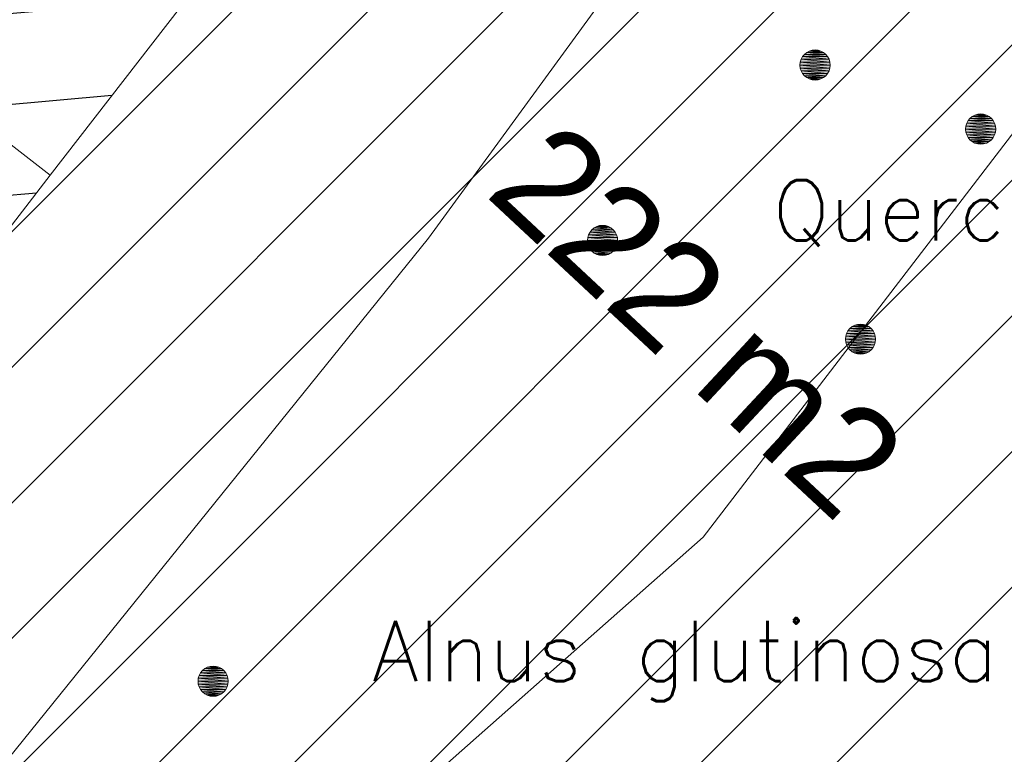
# Model space of a CAD drawing. Header units: metres. Extents: x 102852 to 106916, y 385458 to 392749.
# Tile 10 of 68: x 104493 to 104509, y 385952 to 385964. Entities that reach past the tile are written whole.
import ezdxf
from ezdxf.enums import TextEntityAlignment as Align

# ---------------------------------------------------------------- set-up
doc = ezdxf.new("R2010")
doc.units = ezdxf.units.M
for name, color, linetype, lineweight in [('0-BEPLANTING', 14, 'Continuous', 30), ('0-GRAS OM SPORTVELDEN', 2, 'Continuous', 30), ('0-GRAS SPORTVELDEN', 3, 'Continuous', 30), ('B-WE-GR-STRUIK-G', 90, 'Continuous', 13), ('B-WE-VW-MARKERING_LANGS_STREEP_DOORGETROKKEN-G', 7, 'Continuous', 13), ('Bomen', 84, 'Continuous', 0), ('Boomsoort', 10, 'Continuous', 0)]:
    doc.layers.add(name, color=color, linetype=linetype, lineweight=lineweight)
doc.styles.add('ISO 1 1000 T2 5 0', font='font_iso.shx', dxfattribs={"height": 2.5})
doc.styles.add('Style-txt', font='txt.shx')
pattern_1 = [(45, (0, 0), (-1.122532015, 1.122532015), [])]

# ---------------------------------------------------------------- blocks, each defined once
blk = doc.blocks.new('MPOLYGON_522')
at = {"layer": 'Bomen', "flags": 128}
for points in [[(104505.648, 385963.618), (104505.61, 385963.587), (104505.964, 385963.587)], [(104505.691, 385963.641), (104505.648, 385963.618), (104505.926, 385963.618)], [(104505.648, 385963.618), (104505.926, 385963.618), (104505.964, 385963.587)], [(104505.738, 385963.655), (104505.691, 385963.641), (104505.883, 385963.641)], [(104505.691, 385963.641), (104505.883, 385963.641), (104505.926, 385963.618)], [(104505.787, 385963.66), (104505.738, 385963.655), (104505.836, 385963.655)], [(104505.738, 385963.655), (104505.836, 385963.655), (104505.883, 385963.641)], [(104505.542, 385963.459), (104505.537, 385963.41), (104506.037, 385963.41)], [(104505.556, 385963.506), (104505.542, 385963.459), (104506.032, 385963.459)], [(104505.542, 385963.459), (104506.032, 385963.459), (104506.037, 385963.41)], [(104505.579, 385963.549), (104505.556, 385963.506), (104506.018, 385963.506)], [(104505.556, 385963.506), (104506.018, 385963.506), (104506.032, 385963.459)], [(104505.61, 385963.587), (104505.579, 385963.549), (104505.995, 385963.549)], [(104505.579, 385963.549), (104505.995, 385963.549), (104506.018, 385963.506)], [(104505.61, 385963.587), (104505.964, 385963.587), (104505.995, 385963.549)], [(104505.537, 385963.41), (104505.542, 385963.361), (104506.032, 385963.361)], [(104505.537, 385963.41), (104506.037, 385963.41), (104506.032, 385963.361)], [(104505.542, 385963.361), (104505.556, 385963.314), (104506.018, 385963.314)], [(104505.542, 385963.361), (104506.032, 385963.361), (104506.018, 385963.314)], [(104505.556, 385963.314), (104505.579, 385963.271), (104505.995, 385963.271)], [(104505.556, 385963.314), (104506.018, 385963.314), (104505.995, 385963.271)], [(104505.579, 385963.271), (104505.61, 385963.233), (104505.964, 385963.233)], [(104505.579, 385963.271), (104505.995, 385963.271), (104505.964, 385963.233)], [(104505.61, 385963.233), (104505.648, 385963.202), (104505.926, 385963.202)], [(104505.61, 385963.233), (104505.964, 385963.233), (104505.926, 385963.202)], [(104505.648, 385963.202), (104505.691, 385963.179), (104505.883, 385963.179)], [(104505.648, 385963.202), (104505.926, 385963.202), (104505.883, 385963.179)], [(104505.691, 385963.179), (104505.738, 385963.165), (104505.836, 385963.165)], [(104505.691, 385963.179), (104505.883, 385963.179), (104505.836, 385963.165)], [(104505.738, 385963.165), (104505.836, 385963.165), (104505.787, 385963.16)]]:
    blk.add_lwpolyline(points, close=True, dxfattribs=at)
at = {"layer": 'Bomen', "color": 74, "true_color": 0x55aa00, "flags": 128}
for points in [[(104505.61, 385963.587), (104505.648, 385963.618)], [(104505.648, 385963.618), (104505.691, 385963.641)], [(104505.691, 385963.641), (104505.738, 385963.655)], [(104505.738, 385963.655), (104505.787, 385963.66)], [(104505.787, 385963.66), (104505.836, 385963.655)], [(104505.836, 385963.655), (104505.883, 385963.641)], [(104505.883, 385963.641), (104505.926, 385963.618)], [(104505.926, 385963.618), (104505.964, 385963.587)], [(104505.537, 385963.41), (104505.542, 385963.459)], [(104505.542, 385963.459), (104505.556, 385963.506)], [(104505.556, 385963.506), (104505.579, 385963.549)], [(104505.579, 385963.549), (104505.61, 385963.587)], [(104505.964, 385963.587), (104505.995, 385963.549)], [(104505.995, 385963.549), (104506.018, 385963.506)], [(104506.018, 385963.506), (104506.032, 385963.459)], [(104506.032, 385963.459), (104506.037, 385963.41)], [(104505.542, 385963.361), (104505.537, 385963.41)], [(104505.556, 385963.314), (104505.542, 385963.361)], [(104505.579, 385963.271), (104505.556, 385963.314)], [(104506.018, 385963.314), (104505.995, 385963.271)], [(104506.032, 385963.361), (104506.018, 385963.314)], [(104506.037, 385963.41), (104506.032, 385963.361)], [(104505.61, 385963.233), (104505.579, 385963.271)], [(104505.648, 385963.202), (104505.61, 385963.233)], [(104505.691, 385963.179), (104505.648, 385963.202)], [(104505.738, 385963.165), (104505.691, 385963.179)], [(104505.787, 385963.16), (104505.738, 385963.165)], [(104505.836, 385963.165), (104505.787, 385963.16)], [(104505.883, 385963.179), (104505.836, 385963.165)], [(104505.926, 385963.202), (104505.883, 385963.179)], [(104505.964, 385963.233), (104505.926, 385963.202)], [(104505.995, 385963.271), (104505.964, 385963.233)]]:
    blk.add_lwpolyline(points, dxfattribs=at)
at = {"layer": 'Bomen'}
for points in [[(104505.648, 385963.618), (104505.61, 385963.587), (104505.964, 385963.587)], [(104505.691, 385963.641), (104505.648, 385963.618), (104505.926, 385963.618)], [(104505.648, 385963.618), (104505.926, 385963.618), (104505.964, 385963.587)], [(104505.738, 385963.655), (104505.691, 385963.641), (104505.883, 385963.641)], [(104505.691, 385963.641), (104505.883, 385963.641), (104505.926, 385963.618)], [(104505.787, 385963.66), (104505.738, 385963.655), (104505.836, 385963.655)], [(104505.738, 385963.655), (104505.836, 385963.655), (104505.883, 385963.641)], [(104505.542, 385963.459), (104505.537, 385963.41), (104506.037, 385963.41)], [(104505.556, 385963.506), (104505.542, 385963.459), (104506.032, 385963.459)], [(104505.542, 385963.459), (104506.032, 385963.459), (104506.037, 385963.41)], [(104505.579, 385963.549), (104505.556, 385963.506), (104506.018, 385963.506)], [(104505.556, 385963.506), (104506.018, 385963.506), (104506.032, 385963.459)], [(104505.61, 385963.587), (104505.579, 385963.549), (104505.995, 385963.549)], [(104505.579, 385963.549), (104505.995, 385963.549), (104506.018, 385963.506)], [(104505.61, 385963.587), (104505.964, 385963.587), (104505.995, 385963.549)]]:
    blk.add_solid(points, dxfattribs=at)
at = {"layer": 'Bomen', "extrusion": (0, 0, -1)}
for points in [[(-104505.537, 385963.41), (-104505.542, 385963.361), (-104506.032, 385963.361)], [(-104505.537, 385963.41), (-104506.037, 385963.41), (-104506.032, 385963.361)], [(-104505.542, 385963.361), (-104505.556, 385963.314), (-104506.018, 385963.314)], [(-104505.542, 385963.361), (-104506.032, 385963.361), (-104506.018, 385963.314)], [(-104505.556, 385963.314), (-104505.579, 385963.271), (-104505.995, 385963.271)], [(-104505.556, 385963.314), (-104506.018, 385963.314), (-104505.995, 385963.271)], [(-104505.579, 385963.271), (-104505.61, 385963.233), (-104505.964, 385963.233)], [(-104505.579, 385963.271), (-104505.995, 385963.271), (-104505.964, 385963.233)], [(-104505.61, 385963.233), (-104505.648, 385963.202), (-104505.926, 385963.202)], [(-104505.61, 385963.233), (-104505.964, 385963.233), (-104505.926, 385963.202)], [(-104505.648, 385963.202), (-104505.691, 385963.179), (-104505.883, 385963.179)], [(-104505.648, 385963.202), (-104505.926, 385963.202), (-104505.883, 385963.179)], [(-104505.691, 385963.179), (-104505.738, 385963.165), (-104505.836, 385963.165)], [(-104505.691, 385963.179), (-104505.883, 385963.179), (-104505.836, 385963.165)], [(-104505.738, 385963.165), (-104505.836, 385963.165), (-104505.787, 385963.16)]]:
    blk.add_solid(points, dxfattribs=at)
blk = doc.blocks.new('MPOLYGON_547')
at = {"layer": 'Bomen', "flags": 128}
for points in [[(104508.322, 385962.489), (104508.299, 385962.446), (104508.761, 385962.446)], [(104508.353, 385962.527), (104508.322, 385962.489), (104508.738, 385962.489)], [(104508.322, 385962.489), (104508.738, 385962.489), (104508.761, 385962.446)], [(104508.391, 385962.558), (104508.353, 385962.527), (104508.707, 385962.527)], [(104508.353, 385962.527), (104508.707, 385962.527), (104508.738, 385962.489)], [(104508.434, 385962.581), (104508.391, 385962.558), (104508.669, 385962.558)], [(104508.391, 385962.558), (104508.669, 385962.558), (104508.707, 385962.527)], [(104508.481, 385962.595), (104508.434, 385962.581), (104508.626, 385962.581)], [(104508.434, 385962.581), (104508.626, 385962.581), (104508.669, 385962.558)], [(104508.53, 385962.6), (104508.481, 385962.595), (104508.579, 385962.595)], [(104508.481, 385962.595), (104508.579, 385962.595), (104508.626, 385962.581)], [(104508.285, 385962.399), (104508.28, 385962.35), (104508.78, 385962.35)], [(104508.28, 385962.35), (104508.285, 385962.301), (104508.775, 385962.301)], [(104508.28, 385962.35), (104508.78, 385962.35), (104508.775, 385962.301)], [(104508.299, 385962.446), (104508.285, 385962.399), (104508.775, 385962.399)], [(104508.285, 385962.399), (104508.775, 385962.399), (104508.78, 385962.35)], [(104508.285, 385962.301), (104508.299, 385962.254), (104508.761, 385962.254)], [(104508.285, 385962.301), (104508.775, 385962.301), (104508.761, 385962.254)], [(104508.299, 385962.446), (104508.761, 385962.446), (104508.775, 385962.399)], [(104508.299, 385962.254), (104508.322, 385962.211), (104508.738, 385962.211)], [(104508.299, 385962.254), (104508.761, 385962.254), (104508.738, 385962.211)], [(104508.322, 385962.211), (104508.353, 385962.173), (104508.707, 385962.173)], [(104508.322, 385962.211), (104508.738, 385962.211), (104508.707, 385962.173)], [(104508.353, 385962.173), (104508.391, 385962.142), (104508.669, 385962.142)], [(104508.353, 385962.173), (104508.707, 385962.173), (104508.669, 385962.142)], [(104508.391, 385962.142), (104508.434, 385962.119), (104508.626, 385962.119)], [(104508.391, 385962.142), (104508.669, 385962.142), (104508.626, 385962.119)], [(104508.434, 385962.119), (104508.481, 385962.105), (104508.579, 385962.105)], [(104508.434, 385962.119), (104508.626, 385962.119), (104508.579, 385962.105)], [(104508.481, 385962.105), (104508.579, 385962.105), (104508.53, 385962.1)]]:
    blk.add_lwpolyline(points, close=True, dxfattribs=at)
at = {"layer": 'Bomen', "color": 74, "true_color": 0x55aa00, "flags": 128}
for points in [[(104508.299, 385962.446), (104508.322, 385962.489)], [(104508.322, 385962.489), (104508.353, 385962.527)], [(104508.353, 385962.527), (104508.391, 385962.558)], [(104508.391, 385962.558), (104508.434, 385962.581)], [(104508.434, 385962.581), (104508.481, 385962.595)], [(104508.481, 385962.595), (104508.53, 385962.6)], [(104508.53, 385962.6), (104508.579, 385962.595)], [(104508.579, 385962.595), (104508.626, 385962.581)], [(104508.626, 385962.581), (104508.669, 385962.558)], [(104508.669, 385962.558), (104508.707, 385962.527)], [(104508.707, 385962.527), (104508.738, 385962.489)], [(104508.738, 385962.489), (104508.761, 385962.446)], [(104508.28, 385962.35), (104508.285, 385962.399)], [(104508.285, 385962.301), (104508.28, 385962.35)], [(104508.285, 385962.399), (104508.299, 385962.446)], [(104508.299, 385962.254), (104508.285, 385962.301)], [(104508.761, 385962.446), (104508.775, 385962.399)], [(104508.775, 385962.301), (104508.761, 385962.254)], [(104508.775, 385962.399), (104508.78, 385962.35)], [(104508.78, 385962.35), (104508.775, 385962.301)], [(104508.322, 385962.211), (104508.299, 385962.254)], [(104508.353, 385962.173), (104508.322, 385962.211)], [(104508.391, 385962.142), (104508.353, 385962.173)], [(104508.434, 385962.119), (104508.391, 385962.142)], [(104508.669, 385962.142), (104508.626, 385962.119)], [(104508.707, 385962.173), (104508.669, 385962.142)], [(104508.738, 385962.211), (104508.707, 385962.173)], [(104508.761, 385962.254), (104508.738, 385962.211)], [(104508.481, 385962.105), (104508.434, 385962.119)], [(104508.53, 385962.1), (104508.481, 385962.105)], [(104508.579, 385962.105), (104508.53, 385962.1)], [(104508.626, 385962.119), (104508.579, 385962.105)]]:
    blk.add_lwpolyline(points, dxfattribs=at)
at = {"layer": 'Bomen'}
for points in [[(104508.322, 385962.489), (104508.299, 385962.446), (104508.761, 385962.446)], [(104508.353, 385962.527), (104508.322, 385962.489), (104508.738, 385962.489)], [(104508.322, 385962.489), (104508.738, 385962.489), (104508.761, 385962.446)], [(104508.391, 385962.558), (104508.353, 385962.527), (104508.707, 385962.527)], [(104508.353, 385962.527), (104508.707, 385962.527), (104508.738, 385962.489)], [(104508.434, 385962.581), (104508.391, 385962.558), (104508.669, 385962.558)], [(104508.391, 385962.558), (104508.669, 385962.558), (104508.707, 385962.527)], [(104508.481, 385962.595), (104508.434, 385962.581), (104508.626, 385962.581)], [(104508.434, 385962.581), (104508.626, 385962.581), (104508.669, 385962.558)], [(104508.53, 385962.6), (104508.481, 385962.595), (104508.579, 385962.595)], [(104508.481, 385962.595), (104508.579, 385962.595), (104508.626, 385962.581)], [(104508.285, 385962.399), (104508.28, 385962.35), (104508.78, 385962.35)], [(104508.299, 385962.446), (104508.285, 385962.399), (104508.775, 385962.399)], [(104508.285, 385962.399), (104508.775, 385962.399), (104508.78, 385962.35)], [(104508.299, 385962.446), (104508.761, 385962.446), (104508.775, 385962.399)]]:
    blk.add_solid(points, dxfattribs=at)
at = {"layer": 'Bomen', "extrusion": (0, 0, -1)}
for points in [[(-104508.28, 385962.35), (-104508.285, 385962.301), (-104508.775, 385962.301)], [(-104508.28, 385962.35), (-104508.78, 385962.35), (-104508.775, 385962.301)], [(-104508.285, 385962.301), (-104508.299, 385962.254), (-104508.761, 385962.254)], [(-104508.285, 385962.301), (-104508.775, 385962.301), (-104508.761, 385962.254)], [(-104508.299, 385962.254), (-104508.322, 385962.211), (-104508.738, 385962.211)], [(-104508.299, 385962.254), (-104508.761, 385962.254), (-104508.738, 385962.211)], [(-104508.322, 385962.211), (-104508.353, 385962.173), (-104508.707, 385962.173)], [(-104508.322, 385962.211), (-104508.738, 385962.211), (-104508.707, 385962.173)], [(-104508.353, 385962.173), (-104508.391, 385962.142), (-104508.669, 385962.142)], [(-104508.353, 385962.173), (-104508.707, 385962.173), (-104508.669, 385962.142)], [(-104508.391, 385962.142), (-104508.434, 385962.119), (-104508.626, 385962.119)], [(-104508.391, 385962.142), (-104508.669, 385962.142), (-104508.626, 385962.119)], [(-104508.434, 385962.119), (-104508.481, 385962.105), (-104508.579, 385962.105)], [(-104508.434, 385962.119), (-104508.626, 385962.119), (-104508.579, 385962.105)], [(-104508.481, 385962.105), (-104508.579, 385962.105), (-104508.53, 385962.1)]]:
    blk.add_solid(points, dxfattribs=at)
blk = doc.blocks.new('MPOLYGON_593')
at = {"layer": 'Bomen', "flags": 128}
for points in [[(104502.09, 385960.682), (104502.059, 385960.644), (104502.475, 385960.644)], [(104502.128, 385960.713), (104502.09, 385960.682), (104502.444, 385960.682)], [(104502.09, 385960.682), (104502.444, 385960.682), (104502.475, 385960.644)], [(104502.171, 385960.736), (104502.128, 385960.713), (104502.406, 385960.713)], [(104502.128, 385960.713), (104502.406, 385960.713), (104502.444, 385960.682)], [(104502.218, 385960.751), (104502.171, 385960.736), (104502.363, 385960.736)], [(104502.171, 385960.736), (104502.363, 385960.736), (104502.406, 385960.713)], [(104502.267, 385960.755), (104502.218, 385960.751), (104502.316, 385960.751)], [(104502.218, 385960.751), (104502.316, 385960.751), (104502.363, 385960.736)], [(104502.022, 385960.554), (104502.017, 385960.505), (104502.517, 385960.505)], [(104502.017, 385960.505), (104502.022, 385960.457), (104502.512, 385960.457)], [(104502.017, 385960.505), (104502.517, 385960.505), (104502.512, 385960.457)], [(104502.036, 385960.601), (104502.022, 385960.554), (104502.512, 385960.554)], [(104502.022, 385960.554), (104502.512, 385960.554), (104502.517, 385960.505)], [(104502.059, 385960.644), (104502.036, 385960.601), (104502.498, 385960.601)], [(104502.036, 385960.601), (104502.498, 385960.601), (104502.512, 385960.554)], [(104502.059, 385960.644), (104502.475, 385960.644), (104502.498, 385960.601)], [(104502.022, 385960.457), (104502.036, 385960.41), (104502.498, 385960.41)], [(104502.022, 385960.457), (104502.512, 385960.457), (104502.498, 385960.41)], [(104502.036, 385960.41), (104502.059, 385960.366), (104502.475, 385960.366)], [(104502.036, 385960.41), (104502.498, 385960.41), (104502.475, 385960.366)], [(104502.059, 385960.366), (104502.09, 385960.329), (104502.444, 385960.329)], [(104502.059, 385960.366), (104502.475, 385960.366), (104502.444, 385960.329)], [(104502.09, 385960.329), (104502.128, 385960.297), (104502.406, 385960.297)], [(104502.09, 385960.329), (104502.444, 385960.329), (104502.406, 385960.297)], [(104502.128, 385960.297), (104502.171, 385960.274), (104502.363, 385960.274)], [(104502.128, 385960.297), (104502.406, 385960.297), (104502.363, 385960.274)], [(104502.171, 385960.274), (104502.218, 385960.26), (104502.316, 385960.26)], [(104502.171, 385960.274), (104502.363, 385960.274), (104502.316, 385960.26)], [(104502.218, 385960.26), (104502.316, 385960.26), (104502.267, 385960.255)]]:
    blk.add_lwpolyline(points, close=True, dxfattribs=at)
at = {"layer": 'Bomen', "color": 74, "true_color": 0x55aa00, "flags": 128}
for points in [[(104502.059, 385960.644), (104502.09, 385960.682)], [(104502.09, 385960.682), (104502.128, 385960.713)], [(104502.128, 385960.713), (104502.171, 385960.736)], [(104502.171, 385960.736), (104502.218, 385960.751)], [(104502.218, 385960.751), (104502.267, 385960.755)], [(104502.267, 385960.755), (104502.316, 385960.751)], [(104502.316, 385960.751), (104502.363, 385960.736)], [(104502.363, 385960.736), (104502.406, 385960.713)], [(104502.406, 385960.713), (104502.444, 385960.682)], [(104502.444, 385960.682), (104502.475, 385960.644)], [(104502.017, 385960.505), (104502.022, 385960.554)], [(104502.022, 385960.457), (104502.017, 385960.505)], [(104502.022, 385960.554), (104502.036, 385960.601)], [(104502.036, 385960.601), (104502.059, 385960.644)], [(104502.475, 385960.644), (104502.498, 385960.601)], [(104502.498, 385960.601), (104502.512, 385960.554)], [(104502.512, 385960.554), (104502.517, 385960.505)], [(104502.517, 385960.505), (104502.512, 385960.457)], [(104502.036, 385960.41), (104502.022, 385960.457)], [(104502.059, 385960.366), (104502.036, 385960.41)], [(104502.09, 385960.329), (104502.059, 385960.366)], [(104502.475, 385960.366), (104502.444, 385960.329)], [(104502.498, 385960.41), (104502.475, 385960.366)], [(104502.512, 385960.457), (104502.498, 385960.41)], [(104502.128, 385960.297), (104502.09, 385960.329)], [(104502.171, 385960.274), (104502.128, 385960.297)], [(104502.218, 385960.26), (104502.171, 385960.274)], [(104502.267, 385960.255), (104502.218, 385960.26)], [(104502.316, 385960.26), (104502.267, 385960.255)], [(104502.363, 385960.274), (104502.316, 385960.26)], [(104502.406, 385960.297), (104502.363, 385960.274)], [(104502.444, 385960.329), (104502.406, 385960.297)]]:
    blk.add_lwpolyline(points, dxfattribs=at)
at = {"layer": 'Bomen'}
for points in [[(104502.09, 385960.682), (104502.059, 385960.644), (104502.475, 385960.644)], [(104502.128, 385960.713), (104502.09, 385960.682), (104502.444, 385960.682)], [(104502.09, 385960.682), (104502.444, 385960.682), (104502.475, 385960.644)], [(104502.171, 385960.736), (104502.128, 385960.713), (104502.406, 385960.713)], [(104502.128, 385960.713), (104502.406, 385960.713), (104502.444, 385960.682)], [(104502.218, 385960.751), (104502.171, 385960.736), (104502.363, 385960.736)], [(104502.171, 385960.736), (104502.363, 385960.736), (104502.406, 385960.713)], [(104502.267, 385960.755), (104502.218, 385960.751), (104502.316, 385960.751)], [(104502.218, 385960.751), (104502.316, 385960.751), (104502.363, 385960.736)], [(104502.022, 385960.554), (104502.017, 385960.505), (104502.517, 385960.505)], [(104502.036, 385960.601), (104502.022, 385960.554), (104502.512, 385960.554)], [(104502.022, 385960.554), (104502.512, 385960.554), (104502.517, 385960.505)], [(104502.059, 385960.644), (104502.036, 385960.601), (104502.498, 385960.601)], [(104502.036, 385960.601), (104502.498, 385960.601), (104502.512, 385960.554)], [(104502.059, 385960.644), (104502.475, 385960.644), (104502.498, 385960.601)]]:
    blk.add_solid(points, dxfattribs=at)
at = {"layer": 'Bomen', "extrusion": (0, 0, -1)}
for points in [[(-104502.017, 385960.505), (-104502.022, 385960.457), (-104502.512, 385960.457)], [(-104502.017, 385960.505), (-104502.517, 385960.505), (-104502.512, 385960.457)], [(-104502.022, 385960.457), (-104502.036, 385960.41), (-104502.498, 385960.41)], [(-104502.022, 385960.457), (-104502.512, 385960.457), (-104502.498, 385960.41)], [(-104502.036, 385960.41), (-104502.059, 385960.366), (-104502.475, 385960.366)], [(-104502.036, 385960.41), (-104502.498, 385960.41), (-104502.475, 385960.366)], [(-104502.059, 385960.366), (-104502.09, 385960.329), (-104502.444, 385960.329)], [(-104502.059, 385960.366), (-104502.475, 385960.366), (-104502.444, 385960.329)], [(-104502.09, 385960.329), (-104502.128, 385960.297), (-104502.406, 385960.297)], [(-104502.09, 385960.329), (-104502.444, 385960.329), (-104502.406, 385960.297)], [(-104502.128, 385960.297), (-104502.171, 385960.274), (-104502.363, 385960.274)], [(-104502.128, 385960.297), (-104502.406, 385960.297), (-104502.363, 385960.274)], [(-104502.171, 385960.274), (-104502.218, 385960.26), (-104502.316, 385960.26)], [(-104502.171, 385960.274), (-104502.363, 385960.274), (-104502.316, 385960.26)], [(-104502.218, 385960.26), (-104502.316, 385960.26), (-104502.267, 385960.255)]]:
    blk.add_solid(points, dxfattribs=at)
blk = doc.blocks.new('MPOLYGON_594')
at = {"layer": 'Bomen', "flags": 128}
for points in [[(104506.363, 385959.047), (104506.332, 385959.009), (104506.748, 385959.009)], [(104506.401, 385959.078), (104506.363, 385959.047), (104506.717, 385959.047)], [(104506.363, 385959.047), (104506.717, 385959.047), (104506.748, 385959.009)], [(104506.444, 385959.101), (104506.401, 385959.078), (104506.679, 385959.078)], [(104506.401, 385959.078), (104506.679, 385959.078), (104506.717, 385959.047)], [(104506.491, 385959.115), (104506.444, 385959.101), (104506.636, 385959.101)], [(104506.444, 385959.101), (104506.636, 385959.101), (104506.679, 385959.078)], [(104506.54, 385959.12), (104506.491, 385959.115), (104506.589, 385959.115)], [(104506.491, 385959.115), (104506.589, 385959.115), (104506.636, 385959.101)], [(104506.295, 385958.919), (104506.29, 385958.87), (104506.79, 385958.87)], [(104506.309, 385958.966), (104506.295, 385958.919), (104506.785, 385958.919)], [(104506.295, 385958.919), (104506.785, 385958.919), (104506.79, 385958.87)], [(104506.332, 385959.009), (104506.309, 385958.966), (104506.771, 385958.966)], [(104506.309, 385958.966), (104506.771, 385958.966), (104506.785, 385958.919)], [(104506.332, 385959.009), (104506.748, 385959.009), (104506.771, 385958.966)], [(104506.29, 385958.87), (104506.295, 385958.821), (104506.785, 385958.821)], [(104506.29, 385958.87), (104506.79, 385958.87), (104506.785, 385958.821)], [(104506.295, 385958.821), (104506.309, 385958.774), (104506.771, 385958.774)], [(104506.295, 385958.821), (104506.785, 385958.821), (104506.771, 385958.774)], [(104506.309, 385958.774), (104506.332, 385958.731), (104506.748, 385958.731)], [(104506.309, 385958.774), (104506.771, 385958.774), (104506.748, 385958.731)], [(104506.332, 385958.731), (104506.363, 385958.693), (104506.717, 385958.693)], [(104506.332, 385958.731), (104506.748, 385958.731), (104506.717, 385958.693)], [(104506.363, 385958.693), (104506.401, 385958.662), (104506.679, 385958.662)], [(104506.363, 385958.693), (104506.717, 385958.693), (104506.679, 385958.662)], [(104506.401, 385958.662), (104506.444, 385958.639), (104506.636, 385958.639)], [(104506.401, 385958.662), (104506.679, 385958.662), (104506.636, 385958.639)], [(104506.444, 385958.639), (104506.491, 385958.625), (104506.589, 385958.625)], [(104506.444, 385958.639), (104506.636, 385958.639), (104506.589, 385958.625)], [(104506.491, 385958.625), (104506.589, 385958.625), (104506.54, 385958.62)]]:
    blk.add_lwpolyline(points, close=True, dxfattribs=at)
at = {"layer": 'Bomen', "color": 74, "true_color": 0x55aa00, "flags": 128}
for points in [[(104506.332, 385959.009), (104506.363, 385959.047)], [(104506.363, 385959.047), (104506.401, 385959.078)], [(104506.401, 385959.078), (104506.444, 385959.101)], [(104506.444, 385959.101), (104506.491, 385959.115)], [(104506.491, 385959.115), (104506.54, 385959.12)], [(104506.54, 385959.12), (104506.589, 385959.115)], [(104506.589, 385959.115), (104506.636, 385959.101)], [(104506.636, 385959.101), (104506.679, 385959.078)], [(104506.679, 385959.078), (104506.717, 385959.047)], [(104506.717, 385959.047), (104506.748, 385959.009)], [(104506.29, 385958.87), (104506.295, 385958.919)], [(104506.295, 385958.919), (104506.309, 385958.966)], [(104506.309, 385958.966), (104506.332, 385959.009)], [(104506.748, 385959.009), (104506.771, 385958.966)], [(104506.771, 385958.966), (104506.785, 385958.919)], [(104506.785, 385958.919), (104506.79, 385958.87)], [(104506.295, 385958.821), (104506.29, 385958.87)], [(104506.309, 385958.774), (104506.295, 385958.821)], [(104506.332, 385958.731), (104506.309, 385958.774)], [(104506.363, 385958.693), (104506.332, 385958.731)], [(104506.748, 385958.731), (104506.717, 385958.693)], [(104506.771, 385958.774), (104506.748, 385958.731)], [(104506.785, 385958.821), (104506.771, 385958.774)], [(104506.79, 385958.87), (104506.785, 385958.821)], [(104506.401, 385958.662), (104506.363, 385958.693)], [(104506.444, 385958.639), (104506.401, 385958.662)], [(104506.491, 385958.625), (104506.444, 385958.639)], [(104506.54, 385958.62), (104506.491, 385958.625)], [(104506.589, 385958.625), (104506.54, 385958.62)], [(104506.636, 385958.639), (104506.589, 385958.625)], [(104506.679, 385958.662), (104506.636, 385958.639)], [(104506.717, 385958.693), (104506.679, 385958.662)]]:
    blk.add_lwpolyline(points, dxfattribs=at)
at = {"layer": 'Bomen'}
for points in [[(104506.363, 385959.047), (104506.332, 385959.009), (104506.748, 385959.009)], [(104506.401, 385959.078), (104506.363, 385959.047), (104506.717, 385959.047)], [(104506.363, 385959.047), (104506.717, 385959.047), (104506.748, 385959.009)], [(104506.444, 385959.101), (104506.401, 385959.078), (104506.679, 385959.078)], [(104506.401, 385959.078), (104506.679, 385959.078), (104506.717, 385959.047)], [(104506.491, 385959.115), (104506.444, 385959.101), (104506.636, 385959.101)], [(104506.444, 385959.101), (104506.636, 385959.101), (104506.679, 385959.078)], [(104506.54, 385959.12), (104506.491, 385959.115), (104506.589, 385959.115)], [(104506.491, 385959.115), (104506.589, 385959.115), (104506.636, 385959.101)], [(104506.295, 385958.919), (104506.29, 385958.87), (104506.79, 385958.87)], [(104506.309, 385958.966), (104506.295, 385958.919), (104506.785, 385958.919)], [(104506.295, 385958.919), (104506.785, 385958.919), (104506.79, 385958.87)], [(104506.332, 385959.009), (104506.309, 385958.966), (104506.771, 385958.966)], [(104506.309, 385958.966), (104506.771, 385958.966), (104506.785, 385958.919)], [(104506.332, 385959.009), (104506.748, 385959.009), (104506.771, 385958.966)]]:
    blk.add_solid(points, dxfattribs=at)
at = {"layer": 'Bomen', "extrusion": (0, 0, -1)}
for points in [[(-104506.29, 385958.87), (-104506.295, 385958.821), (-104506.785, 385958.821)], [(-104506.29, 385958.87), (-104506.79, 385958.87), (-104506.785, 385958.821)], [(-104506.295, 385958.821), (-104506.309, 385958.774), (-104506.771, 385958.774)], [(-104506.295, 385958.821), (-104506.785, 385958.821), (-104506.771, 385958.774)], [(-104506.309, 385958.774), (-104506.332, 385958.731), (-104506.748, 385958.731)], [(-104506.309, 385958.774), (-104506.771, 385958.774), (-104506.748, 385958.731)], [(-104506.332, 385958.731), (-104506.363, 385958.693), (-104506.717, 385958.693)], [(-104506.332, 385958.731), (-104506.748, 385958.731), (-104506.717, 385958.693)], [(-104506.363, 385958.693), (-104506.401, 385958.662), (-104506.679, 385958.662)], [(-104506.363, 385958.693), (-104506.717, 385958.693), (-104506.679, 385958.662)], [(-104506.401, 385958.662), (-104506.444, 385958.639), (-104506.636, 385958.639)], [(-104506.401, 385958.662), (-104506.679, 385958.662), (-104506.636, 385958.639)], [(-104506.444, 385958.639), (-104506.491, 385958.625), (-104506.589, 385958.625)], [(-104506.444, 385958.639), (-104506.636, 385958.639), (-104506.589, 385958.625)], [(-104506.491, 385958.625), (-104506.589, 385958.625), (-104506.54, 385958.62)]]:
    blk.add_solid(points, dxfattribs=at)
blk = doc.blocks.new('MPOLYGON_635')
at = {"layer": 'Bomen', "flags": 128}
for points in [[(104495.608, 385953.345), (104495.585, 385953.302), (104496.047, 385953.302)], [(104495.639, 385953.383), (104495.608, 385953.345), (104496.024, 385953.345)], [(104495.608, 385953.345), (104496.024, 385953.345), (104496.047, 385953.302)], [(104495.677, 385953.414), (104495.639, 385953.383), (104495.993, 385953.383)], [(104495.639, 385953.383), (104495.993, 385953.383), (104496.024, 385953.345)], [(104495.72, 385953.438), (104495.677, 385953.414), (104495.955, 385953.414)], [(104495.677, 385953.414), (104495.955, 385953.414), (104495.993, 385953.383)], [(104495.767, 385953.452), (104495.72, 385953.438), (104495.912, 385953.438)], [(104495.72, 385953.438), (104495.912, 385953.438), (104495.955, 385953.414)], [(104495.816, 385953.457), (104495.767, 385953.452), (104495.865, 385953.452)], [(104495.767, 385953.452), (104495.865, 385953.452), (104495.912, 385953.438)], [(104495.571, 385953.255), (104495.566, 385953.207), (104496.066, 385953.207)], [(104495.566, 385953.207), (104495.571, 385953.158), (104496.061, 385953.158)], [(104495.566, 385953.207), (104496.066, 385953.207), (104496.061, 385953.158)], [(104495.585, 385953.302), (104495.571, 385953.255), (104496.061, 385953.255)], [(104495.571, 385953.255), (104496.061, 385953.255), (104496.066, 385953.207)], [(104495.585, 385953.302), (104496.047, 385953.302), (104496.061, 385953.255)], [(104495.571, 385953.158), (104495.585, 385953.111), (104496.047, 385953.111)], [(104495.571, 385953.158), (104496.061, 385953.158), (104496.047, 385953.111)], [(104495.585, 385953.111), (104495.608, 385953.068), (104496.024, 385953.068)], [(104495.585, 385953.111), (104496.047, 385953.111), (104496.024, 385953.068)], [(104495.608, 385953.068), (104495.639, 385953.03), (104495.993, 385953.03)], [(104495.608, 385953.068), (104496.024, 385953.068), (104495.993, 385953.03)], [(104495.639, 385953.03), (104495.677, 385952.999), (104495.955, 385952.999)], [(104495.639, 385953.03), (104495.993, 385953.03), (104495.955, 385952.999)], [(104495.677, 385952.999), (104495.72, 385952.976), (104495.912, 385952.976)], [(104495.677, 385952.999), (104495.955, 385952.999), (104495.912, 385952.976)], [(104495.72, 385952.976), (104495.767, 385952.961), (104495.865, 385952.961)], [(104495.72, 385952.976), (104495.912, 385952.976), (104495.865, 385952.961)], [(104495.767, 385952.961), (104495.865, 385952.961), (104495.816, 385952.957)]]:
    blk.add_lwpolyline(points, close=True, dxfattribs=at)
at = {"layer": 'Bomen', "color": 74, "true_color": 0x55aa00, "flags": 128}
for points in [[(104495.585, 385953.302), (104495.608, 385953.345)], [(104495.608, 385953.345), (104495.639, 385953.383)], [(104495.639, 385953.383), (104495.677, 385953.414)], [(104495.677, 385953.414), (104495.72, 385953.438)], [(104495.72, 385953.438), (104495.767, 385953.452)], [(104495.767, 385953.452), (104495.816, 385953.457)], [(104495.816, 385953.457), (104495.865, 385953.452)], [(104495.865, 385953.452), (104495.912, 385953.438)], [(104495.912, 385953.438), (104495.955, 385953.414)], [(104495.955, 385953.414), (104495.993, 385953.383)], [(104495.993, 385953.383), (104496.024, 385953.345)], [(104496.024, 385953.345), (104496.047, 385953.302)], [(104495.566, 385953.207), (104495.571, 385953.255)], [(104495.571, 385953.158), (104495.566, 385953.207)], [(104495.571, 385953.255), (104495.585, 385953.302)], [(104496.047, 385953.302), (104496.061, 385953.255)], [(104496.061, 385953.255), (104496.066, 385953.207)], [(104496.066, 385953.207), (104496.061, 385953.158)], [(104495.585, 385953.111), (104495.571, 385953.158)], [(104495.608, 385953.068), (104495.585, 385953.111)], [(104495.639, 385953.03), (104495.608, 385953.068)], [(104495.677, 385952.999), (104495.639, 385953.03)], [(104495.993, 385953.03), (104495.955, 385952.999)], [(104496.024, 385953.068), (104495.993, 385953.03)], [(104496.047, 385953.111), (104496.024, 385953.068)], [(104496.061, 385953.158), (104496.047, 385953.111)], [(104495.72, 385952.976), (104495.677, 385952.999)], [(104495.767, 385952.961), (104495.72, 385952.976)], [(104495.816, 385952.957), (104495.767, 385952.961)], [(104495.865, 385952.961), (104495.816, 385952.957)], [(104495.912, 385952.976), (104495.865, 385952.961)], [(104495.955, 385952.999), (104495.912, 385952.976)]]:
    blk.add_lwpolyline(points, dxfattribs=at)
at = {"layer": 'Bomen'}
for points in [[(104495.608, 385953.345), (104495.585, 385953.302), (104496.047, 385953.302)], [(104495.639, 385953.383), (104495.608, 385953.345), (104496.024, 385953.345)], [(104495.608, 385953.345), (104496.024, 385953.345), (104496.047, 385953.302)], [(104495.677, 385953.414), (104495.639, 385953.383), (104495.993, 385953.383)], [(104495.639, 385953.383), (104495.993, 385953.383), (104496.024, 385953.345)], [(104495.72, 385953.438), (104495.677, 385953.414), (104495.955, 385953.414)], [(104495.677, 385953.414), (104495.955, 385953.414), (104495.993, 385953.383)], [(104495.767, 385953.452), (104495.72, 385953.438), (104495.912, 385953.438)], [(104495.72, 385953.438), (104495.912, 385953.438), (104495.955, 385953.414)], [(104495.816, 385953.457), (104495.767, 385953.452), (104495.865, 385953.452)], [(104495.767, 385953.452), (104495.865, 385953.452), (104495.912, 385953.438)], [(104495.571, 385953.255), (104495.566, 385953.207), (104496.066, 385953.207)], [(104495.585, 385953.302), (104495.571, 385953.255), (104496.061, 385953.255)], [(104495.571, 385953.255), (104496.061, 385953.255), (104496.066, 385953.207)], [(104495.585, 385953.302), (104496.047, 385953.302), (104496.061, 385953.255)]]:
    blk.add_solid(points, dxfattribs=at)
at = {"layer": 'Bomen', "extrusion": (0, 0, -1)}
for points in [[(-104495.566, 385953.207), (-104495.571, 385953.158), (-104496.061, 385953.158)], [(-104495.566, 385953.207), (-104496.066, 385953.207), (-104496.061, 385953.158)], [(-104495.571, 385953.158), (-104495.585, 385953.111), (-104496.047, 385953.111)], [(-104495.571, 385953.158), (-104496.061, 385953.158), (-104496.047, 385953.111)], [(-104495.585, 385953.111), (-104495.608, 385953.068), (-104496.024, 385953.068)], [(-104495.585, 385953.111), (-104496.047, 385953.111), (-104496.024, 385953.068)], [(-104495.608, 385953.068), (-104495.639, 385953.03), (-104495.993, 385953.03)], [(-104495.608, 385953.068), (-104496.024, 385953.068), (-104495.993, 385953.03)], [(-104495.639, 385953.03), (-104495.677, 385952.999), (-104495.955, 385952.999)], [(-104495.639, 385953.03), (-104495.993, 385953.03), (-104495.955, 385952.999)], [(-104495.677, 385952.999), (-104495.72, 385952.976), (-104495.912, 385952.976)], [(-104495.677, 385952.999), (-104495.955, 385952.999), (-104495.912, 385952.976)], [(-104495.72, 385952.976), (-104495.767, 385952.961), (-104495.865, 385952.961)], [(-104495.72, 385952.976), (-104495.912, 385952.976), (-104495.865, 385952.961)], [(-104495.767, 385952.961), (-104495.865, 385952.961), (-104495.816, 385952.957)]]:
    blk.add_solid(points, dxfattribs=at)

msp = doc.modelspace()

# ---------------------------------------------------------------- hatches: boundary and pattern name
at = {"layer": '0-BEPLANTING', "ltscale": 0.2}
h = msp.add_hatch(dxfattribs=at)
h.set_pattern_fill('ANSI31', color=256, scale=0.1, pattern_type=2)
h.set_pattern_definition(pattern_1)
h.paths.add_polyline_path([(104489.443, 385942.336), (104492.414, 385945.412), (104503.936, 385955.589), (104509.221, 385962.484), (104513.872, 385973.84), (104513.499, 385975.12), (104513.016, 385975.374), (104510.656, 385975.233), (104508.375, 385972.865), (104499.382, 385960.545), (104488.645, 385947.248), (104486.839, 385945.2), (104486.639, 385943.798), (104486.785, 385943.08)])
at = {"layer": '0-GRAS OM SPORTVELDEN', "ltscale": 0.2}
h = msp.add_hatch(dxfattribs=at)
h.set_pattern_fill('ANSI31', color=256, scale=0.1, pattern_type=2)
h.set_pattern_definition(pattern_1)
h.paths.add_polyline_path([(104424.006, 386035.637), (104427.097, 386039.62), (104431.836, 386045.788), (104438.512, 386054.493), (104439.672, 386055.993), (104445.776, 386063.907), (104445.047, 386069.634), (104443.393, 386069.283), (104400.247, 386013.36), (104400.793, 386010.593), (104423.595, 385991.91), (104432.495, 385986.331), (104432.794, 385986.426), (104433.57, 385987.394), (104435.564, 385991.095), (104407.526, 386012.731), (104406.883, 386013.224), (104407.322, 386013.856), (104412.937, 386021.175), (104414.065, 386022.602), (104420.744, 386031.353)])
h.paths.add_polyline_path([(104435.564, 385991.095), (104433.57, 385987.394), (104436.068, 385985.507), (104435.309, 385984.51), (104432.794, 385986.426), (104432.495, 385986.331), (104435.983, 385983.014), (104449.969, 385971.879), (104450.877, 385972.511), (104451.671, 385973.504), (104454.166, 385976.735), (104446.438, 385982.704)])
h.paths.add_polyline_path([(104454.166, 385976.735), (104451.671, 385973.504), (104454.165, 385971.598), (104453.384, 385970.567), (104450.877, 385972.511), (104449.969, 385971.879), (104453.438, 385970.17), (104458.619, 385966.855), (104467.572, 385961.685), (104473.335, 385957.377), (104480.727, 385952.631), (104482.702, 385949.368), (104483.3, 385946.597), (104485.33, 385952.667)])
h.paths.add_polyline_path([(104499.382, 385960.545), (104508.375, 385972.865), (104510.656, 385975.233), (104511.814, 385975.586), (104512.532, 385975.627), (104513.499, 385975.12), (104513.872, 385973.84), (104509.221, 385962.484), (104503.936, 385955.589), (104492.414, 385945.412), (104489.443, 385942.336), (104492.798, 385939.462), (104499.147, 385945.97), (104510.113, 385955.108), (104512.831, 385958.029), (104514.518, 385960.77), (104522.634, 385983.525), (104532.599, 385997.727), (104531.984, 385997.362), (104531.188, 385997.362), (104530.423, 385997.979), (104529.81, 385999.279), (104530.557, 386001.215), (104524.872, 386002.951), (104524.431, 386002.346), (104518.77, 385994.974), (104517.603, 385993.488), (104510.924, 385984.74), (104507.701, 385980.481), (104503.166, 385974.582), (104499.883, 385970.308), (104493.115, 385961.588), (104486.397, 385952.856), (104485.911, 385952.241), (104485.33, 385952.667), (104483.3, 385946.597), (104482.803, 385946.205), (104486.681, 385943.589), (104486.639, 385943.798), (104486.839, 385945.2)])
h.paths.add_polyline_path([(104445.047, 386069.634), (104445.776, 386063.907), (104446.403, 386063.431), (104485.507, 386033.295), (104524.253, 386003.434), (104524.872, 386002.951), (104530.557, 386001.215), (104531.593, 386004.914), (104530.645, 386003.684), (104511.807, 386018.151)])
at = {"layer": '0-GRAS SPORTVELDEN'}
h = msp.add_hatch(dxfattribs=at)
h.set_pattern_fill('HATCH', color=256, scale=0.1, style=0, pattern_type=2)
h.set_pattern_definition([(5, (104490.5786, 386018.3083), (-0.130734, 1.494292), [])])
h.paths.add_polyline_path([(104412.937, 386021.175), (104407.322, 386013.856), (104407.526, 386012.731), (104446.438, 385982.704), (104485.33, 385952.667), (104486.397, 385952.856), (104493.115, 385961.588), (104499.883, 385970.308), (104503.166, 385974.582), (104507.701, 385980.481), (104510.924, 385984.74), (104517.603, 385993.488), (104518.77, 385994.974), (104524.431, 386002.346), (104524.253, 386003.434), (104485.507, 386033.295), (104446.403, 386063.431), (104445.344, 386063.325), (104439.672, 386055.993), (104438.512, 386054.493), (104431.836, 386045.788), (104428.573, 386041.523), (104424.006, 386035.637), (104420.744, 386031.353), (104414.065, 386022.602)])

# ---------------------------------------------------------------- linework, layer by layer
at = {"layer": 'B-WE-GR-STRUIK-G', "flags": 128}
msp.add_lwpolyline([(104488.202, 385942.139), (104489.443, 385942.336), (104492.414, 385945.412), (104503.936, 385955.589), (104509.221, 385962.484), (104513.872, 385973.84), (104513.499, 385975.12), (104512.532, 385975.627), (104511.814, 385975.586), (104510.656, 385975.233), (104508.375, 385972.865), (104499.382, 385960.545), (104488.645, 385947.248), (104486.839, 385945.2), (104486.639, 385943.798), (104486.93, 385942.362)], close=True, dxfattribs=at)
at = {"layer": 'B-WE-VW-MARKERING_LANGS_STREEP_DOORGETROKKEN-G', "flags": 128}
for points in [[(104446.403, 386063.431), (104485.507, 386033.295), (104524.253, 386003.434), (104524.872, 386002.951), (104524.431, 386002.346), (104518.77, 385994.974), (104517.603, 385993.488), (104510.924, 385984.74), (104507.701, 385980.481), (104503.166, 385974.582), (104499.883, 385970.308), (104493.115, 385961.588), (104486.397, 385952.856), (104485.911, 385952.241), (104485.33, 385952.667), (104446.438, 385982.704)], [(104517.603, 385993.488), (104504.634, 386003.484), (104496.711, 385993.231), (104487.996, 385981.871), (104480.207, 385971.624), (104493.115, 385961.588)]]:
    msp.add_lwpolyline(points, dxfattribs=at)

# ---------------------------------------------------------------- block references
at = {"layer": 'Bomen', "rotation": 360}
for name in ['MPOLYGON_522', 'MPOLYGON_547', 'MPOLYGON_593', 'MPOLYGON_594', 'MPOLYGON_635']:
    msp.add_blockref(name, (0, 0, 0.134), dxfattribs=at)

# ---------------------------------------------------------------- texts
at = {"insert": (104501.524, 385962.583), "char_height": 1.8, "width": 34.45304, "attachment_point": 1, "rotation": 316.9964, "style": 'ISO 1 1000 T2 5 0'}
msp.add_mtext('222 m2', dxfattribs=at)
at = {"layer": 'Boomsoort', "color": 7, "style": 'Style-txt'}
for s, p in [('Quercus robur', (104514.934, 385960.505, 0.134)), ('Alnus glutinosa', (104508.816, 385953.207, 0.134))]:
    msp.add_text(s, height=1, dxfattribs=at).set_placement(p, align=Align.RIGHT)

doc.saveas('drawing.dxf')
